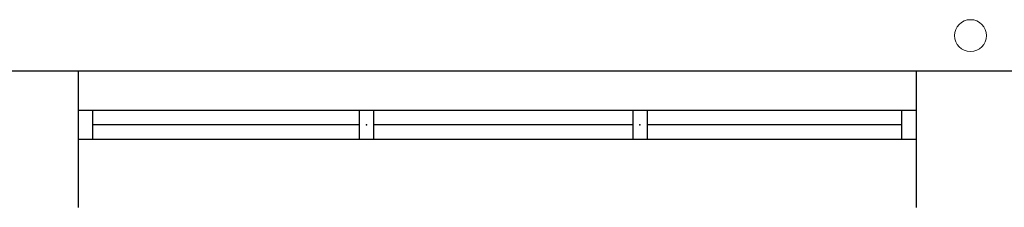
# Model space of a CAD drawing. Header units: millimetres. Extents: x 282377 to 1404227, y -783705 to 1038705.
# Tile 199 of 243: x 385786 to 386126, y 7997 to 8061. Entities that reach past the tile are written whole.
import ezdxf

# ---------------------------------------------------------------- set-up
doc = ezdxf.new("R2010")
doc.units = ezdxf.units.MM
doc.layers.add('!!ELEKTRYKA', color=7, linetype='Continuous')

msp = doc.modelspace()

# ---------------------------------------------------------------- linework, layer by layer
at = {"layer": '!!ELEKTRYKA', "color": 252}
for p, q in [((386132.2, 8043.62), (385398.2, 8043.62)), ((385806.7, 7996.62), (385806.7, 8043.62)), ((386095.7, 7996.62), (386095.7, 8043.62)), ((386095.7, 8030.12), (385806.7, 8030.12)), ((385811.7, 8020.12), (385811.7, 8030.12)), ((385903.53, 8030.12), (385903.53, 8020.12)), ((385908.53, 8030.12), (385908.53, 8020.12)), ((385997.87, 8030.12), (385997.87, 8020.12)), ((386002.87, 8030.12), (386002.87, 8020.12)), ((386090.7, 8020.12), (386090.7, 8030.12)), ((385903.53, 8025.12), (385811.7, 8025.12)), ((385997.87, 8025.12), (385908.53, 8025.12)), ((385997.87, 8025.12), (385908.53, 8025.12)), ((386090.7, 8025.12), (386002.87, 8025.12)), ((386095.7, 8020.12), (385806.7, 8020.12))]:
    msp.add_line(p, q, dxfattribs=at)
at = {"layer": '!!ELEKTRYKA', "color": 252, "linetype": 'Continuous', "lineweight": 20, "ltscale": 25}
msp.add_circle((386114.37, 8055.91), 5.5, dxfattribs=at)
at = {"layer": '!!ELEKTRYKA', "color": 252}
for p in [(385906.03, 8025.12), (385906.03, 8025.12), (385906.03, 8025.12), (386000.37, 8025.12), (386000.37, 8025.12), (386000.37, 8025.12)]:
    msp.add_point(p, dxfattribs=at)

doc.saveas('drawing.dxf')
